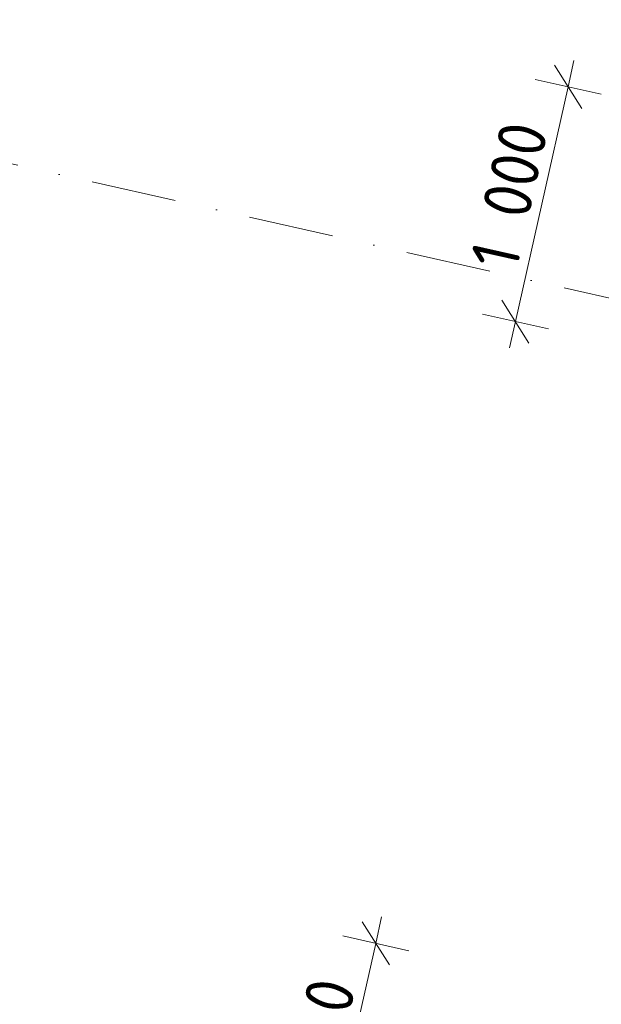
# Model space of a CAD drawing. Header units: millimetres. Extents: x -7213913 to -6935167, y 6129472 to 6353524.
# Tile 41 of 191: x -7206593 to -7204175, y 6171645 to 6175739. Entities that reach past the tile are written whole.
import ezdxf
from ezdxf.enums import TextEntityAlignment as Align

# ---------------------------------------------------------------- set-up
doc = ezdxf.new("R2010")
doc.units = ezdxf.units.MM
doc.header["$MEASUREMENT"] = 0
doc.linetypes.add('Штрихпунктирная', pattern=[670.277762, 352.777767, -176.388884, 0, -141.111112])
doc.layers.add('АР-Чертеж-Оси_Осевые размеры.АР', color=7, linetype='Continuous')
doc.layers.add('АР-Чертеж-Размеры.АР', color=7, linetype='Continuous')
for name, color, linetype, lineweight in [('АР-Чертеж-Оси_Осевые размеры.АР_Ном._пера__1', 7, 'Continuous', 0), ('АР-Чертеж-Оси_Осевые размеры.АР_Ном._пера__120', 7, 'Continuous', 0), ('АР-Чертеж-Размеры.АР_Ном._пера__1', 7, 'Continuous', 0)]:
    doc.layers.add(name, color=color, linetype=linetype, lineweight=lineweight)
doc.styles.add('РЎР“Р•РќР•Р\xa0Р\x98Р\xa0_РЎРўР\x98Р›Р¬_3', font='GOST_Common.ttf')
doc.styles.add('РЎР“Р•РќР•Р\xa0Р\x98Р\xa0_РЎРўР\x98Р›Р¬_5', font='GOTHIC.TTF')
doc.dimstyles.new('СГЕНЕРИР_СТИЛЬ__2', dxfattribs={"dimtxt": 400, "dimasz": 332.5, "dimexe": 0.18, "dimexo": 0.0625, "dimgap": 0, "dimtad": 1, "dimdec": 0, "dimzin": 0, "dimdsep": 46, "dimtxsty": 'РЎР“Р•РќР•Р\xa0Р\x98Р\xa0_РЎРўР\x98Р›Р¬_5', "dimblk": 'ARROWHEAD_6', "dimblk1": 'ARROWHEAD_6', "dimblk2": 'ARROWHEAD_6', "dimcen": 0.09, "dimse1": 1, "dimse2": 1, "dimclrd": 7, "dimclre": 7, "dimclrt": 7, "dimazin": 0, "dimtfac": 1, "dimtdec": 4, "dimtmove": 2, "dimatfit": 3, "dimfxl": 1, "dimtolj": 1, "dimtzin": 0, "dimarcsym": 0})
doc.dimstyles.new('СГЕНЕРИР_СТИЛЬ__4', dxfattribs={"dimtxt": 200, "dimasz": 142.5, "dimexe": 0.18, "dimexo": 0.0625, "dimgap": 0, "dimtad": 1, "dimdec": 0, "dimzin": 0, "dimdsep": 46, "dimtxsty": 'РЎР“Р•РќР•Р\xa0Р\x98Р\xa0_РЎРўР\x98Р›Р¬_3', "dimblk": 'ARROWHEAD_6', "dimblk1": 'ARROWHEAD_6', "dimblk2": 'ARROWHEAD_6', "dimcen": 0.09, "dimse1": 1, "dimse2": 1, "dimclrd": 7, "dimclre": 7, "dimclrt": 7, "dimazin": 0, "dimtfac": 1, "dimtdec": 4, "dimtmove": 0, "dimatfit": 3, "dimfxl": 1, "dimtolj": 1, "dimtzin": 0, "dimarcsym": 0})

# ---------------------------------------------------------------- blocks, each defined once
blk = doc.blocks.new('*D788', base_point=(-6566190.3, 6562677.8))
at = {"layer": 'АР-Чертеж-Оси_Осевые размеры.АР_Ном._пера__1', "color": 7, "linetype": 'Continuous', "lineweight": 0, "transparency": 16777216}
for p, q in [((-7202989.4, 6205215.6), (-7203046.9, 6204959.5)), ((-7202914.5, 6204750.4), (-7203179.3, 6205168.6)), ((-7203367, 6205031.4), (-7202726.8, 6204887.6)), ((-7203046.9, 6204959.5), (-7212636.3, 6162263.2)), ((-7212768.7, 6162472.3), (-7212503.9, 6162054.1)), ((-7212956.4, 6162335.1), (-7212316.1, 6162191.3)), ((-7212636.3, 6162263.2), (-7212693.8, 6162007))]:
    blk.add_line(p, q, dxfattribs=at)
at = {"layer": 'АР-Чертеж-Оси_Осевые размеры.АР_Ном._пера__1', "color": 7, "lineweight": 0, "transparency": 16777216, "insert": (-7207709.5, 6184564.6), "char_height": 400, "attachment_point": 7, "rotation": 77.3417, "style": 'РЎР“Р•РќР•Р\xa0Р\x98Р\xa0_РЎРўР\x98Р›Р¬_5'}
blk.add_mtext('\\A1;{\\pql;\\fCentury Gothic|b0|i0|c204|p0;\\W1.000000;43\xa0760}', dxfattribs=at)
blk = doc.blocks.new('ARROWHEAD_6')
at = {"color": 0, "linetype": 'Continuous', "lineweight": 0}
for p, q in [((-0.5, -0.5), (0.5, 0.5)), ((0, 0), (-1, 0))]:
    blk.add_line(p, q, dxfattribs=at)
blk = doc.blocks.new('*D832', base_point=(-6566190.3, 6562677.8))
at = {"layer": 'АР-Чертеж-Размеры.АР_Ном._пера__1', "color": 7, "linetype": 'Continuous', "lineweight": 0, "transparency": 16777216}
for p, q in [((-7205112.7, 6171898.5), (-7205088, 6172008.3)), ((-7205055.9, 6171808.9), (-7205169.4, 6171988.1)), ((-7204975.5, 6171867.7), (-7205249.9, 6171929.3)), ((-7205331.8, 6170922.7), (-7205112.7, 6171898.5)), ((-7205388.6, 6171012.4), (-7205275.1, 6170833.1)), ((-7205194.6, 6170891.9), (-7205469, 6170953.6)), ((-7205356.5, 6170813), (-7205331.8, 6170922.7))]:
    blk.add_line(p, q, dxfattribs=at)
at = {"layer": 'АР-Чертеж-Размеры.АР_Ном._пера__1', "color": 7, "lineweight": 0, "transparency": 16777216, "insert": (-7205326.5, 6171128.9), "char_height": 200, "attachment_point": 7, "rotation": 77.3417, "style": 'РЎР“Р•РќР•Р\xa0Р\x98Р\xa0_РЎРўР\x98Р›Р¬_3'}
blk.add_mtext('\\A1;{\\pql;\\fGOST Common|b0|i0|c204|p0;\\W1.000000;1\xa0000}', dxfattribs=at)
blk = doc.blocks.new('*D833', base_point=(-6566190.3, 6562677.8))
at = {"layer": 'АР-Чертеж-Размеры.АР_Ном._пера__1', "color": 7, "linetype": 'Continuous', "lineweight": 0, "transparency": 16777216}
for p, q in [((-7204313, 6175459.3), (-7204288.3, 6175569)), ((-7204256.2, 6175369.7), (-7204369.7, 6175548.9)), ((-7204175.8, 6175428.5), (-7204450.2, 6175490.1)), ((-7204532.1, 6174483.5), (-7204313, 6175459.3)), ((-7204588.9, 6174573.1), (-7204475.4, 6174393.9)), ((-7204394.9, 6174452.7), (-7204669.3, 6174514.3)), ((-7204556.8, 6174373.7), (-7204532.1, 6174483.5))]:
    blk.add_line(p, q, dxfattribs=at)
at = {"layer": 'АР-Чертеж-Размеры.АР_Ном._пера__1', "color": 7, "lineweight": 0, "transparency": 16777216, "insert": (-7204526.8, 6174689.7), "char_height": 200, "attachment_point": 7, "rotation": 77.3417, "style": 'РЎР“Р•РќР•Р\xa0Р\x98Р\xa0_РЎРўР\x98Р›Р¬_3'}
blk.add_mtext('\\A1;{\\pql;\\fGOST Common|b0|i0|c204|p0;\\W1.000000;1\xa0000}', dxfattribs=at)
blk = doc.blocks.new('Стандартный Маркер Сетки[120]_1', base_point=(-7209883.2, 6175870.7))
at = {"layer": 'АР-Чертеж-Оси_Осевые размеры.АР_Ном._пера__120', "color": 7, "linetype": 'Штрихпунктирная', "lineweight": 0}
blk.add_line((-7208907.5, 6175651.5), (-7184807, 6170238.7), dxfattribs=at)
at = {"layer": 'АР-Чертеж-Оси_Осевые размеры.АР_Ном._пера__120', "color": 7, "lineweight": 0, "style": 'РЎР“Р•РќР•Р\xa0Р\x98Р\xa0_РЎРўР\x98Р›Р¬_5'}
blk.add_attdef('AC_MarkerText_1', text='', height=350, rotation=347.3417, dxfattribs=at).set_placement((-7210301.2, 6176161.3), align=Align.TOP_CENTER)
blk = doc.blocks.new('Стандартный Маркер Сетки[187]_1', base_point=(-7209883.2, 6175870.7))
at = {"layer": 'АР-Чертеж-Оси_Осевые размеры.АР_Ном._пера__120', "color": 7, "linetype": 'Штрихпунктирная', "lineweight": 0}
blk.add_line((-7208907.5, 6175651.5), (-7184807, 6170238.7), dxfattribs=at)
at = {"layer": 'АР-Чертеж-Оси_Осевые размеры.АР_Ном._пера__120', "color": 7, "lineweight": 0, "style": 'РЎР“Р•РќР•Р\xa0Р\x98Р\xa0_РЎРўР\x98Р›Р¬_5'}
blk.add_attdef('AC_MarkerText_1', text='', height=350, rotation=347.3417, dxfattribs=at).set_placement((-7210301.2, 6176161.3), align=Align.TOP_CENTER)

msp = doc.modelspace()

# ---------------------------------------------------------------- block references
at = {"layer": 'АР-Чертеж-Оси_Осевые размеры.АР', "color": 8, "linetype": 'Continuous', "lineweight": 15}
for name in ['Стандартный Маркер Сетки[120]_1', 'Стандартный Маркер Сетки[187]_1']:
    msp.add_blockref(name, (-7209883.2, 6175870.7), dxfattribs=at)

# ---------------------------------------------------------------- dimensions: what is measured, and where the dimension line sits
at = {"layer": 'АР-Чертеж-Оси_Осевые размеры.АР', "color": 7, "linetype": 'Continuous', "lineweight": 0}
dim = msp.add_linear_dim(base=(-7212636.3, 6162263.2), p1=(-7203353.8, 6205028.5), p2=(-7212924.8, 6162328), angle=257.3417, dimstyle='СГЕНЕРИР_СТИЛЬ__2', dxfattribs=at)
dim.commit()
dim.dimension.update_dxf_attribs({"geometry": '*D788', "text_midpoint": (-7207720.9, 6185426.5), "dimtype": 160, "text_rotation": 77.3417})
at = {"layer": 'АР-Чертеж-Размеры.АР', "color": 7, "linetype": 'Continuous', "lineweight": 0}
for base, p1, p2, picture, middle in [((-7204313, 6175459.3), (-7204532.1, 6174483.5), (-7204313, 6175459.3), '*D833', (-7204549.2, 6175046.3)), ((-7205112.7, 6171898.5), (-7205331.8, 6170922.7), (-7205112.7, 6171898.5), '*D832', (-7205348.9, 6171485.6))]:
    dim = msp.add_linear_dim(base=base, p1=p1, p2=p2, angle=77.3417, dimstyle='СГЕНЕРИР_СТИЛЬ__4', dxfattribs=at)
    dim.commit()
    dim.dimension.update_dxf_attribs({"geometry": picture, "text_midpoint": middle, "dimtype": 160, "text_rotation": 77.3417})

doc.saveas('drawing.dxf')
